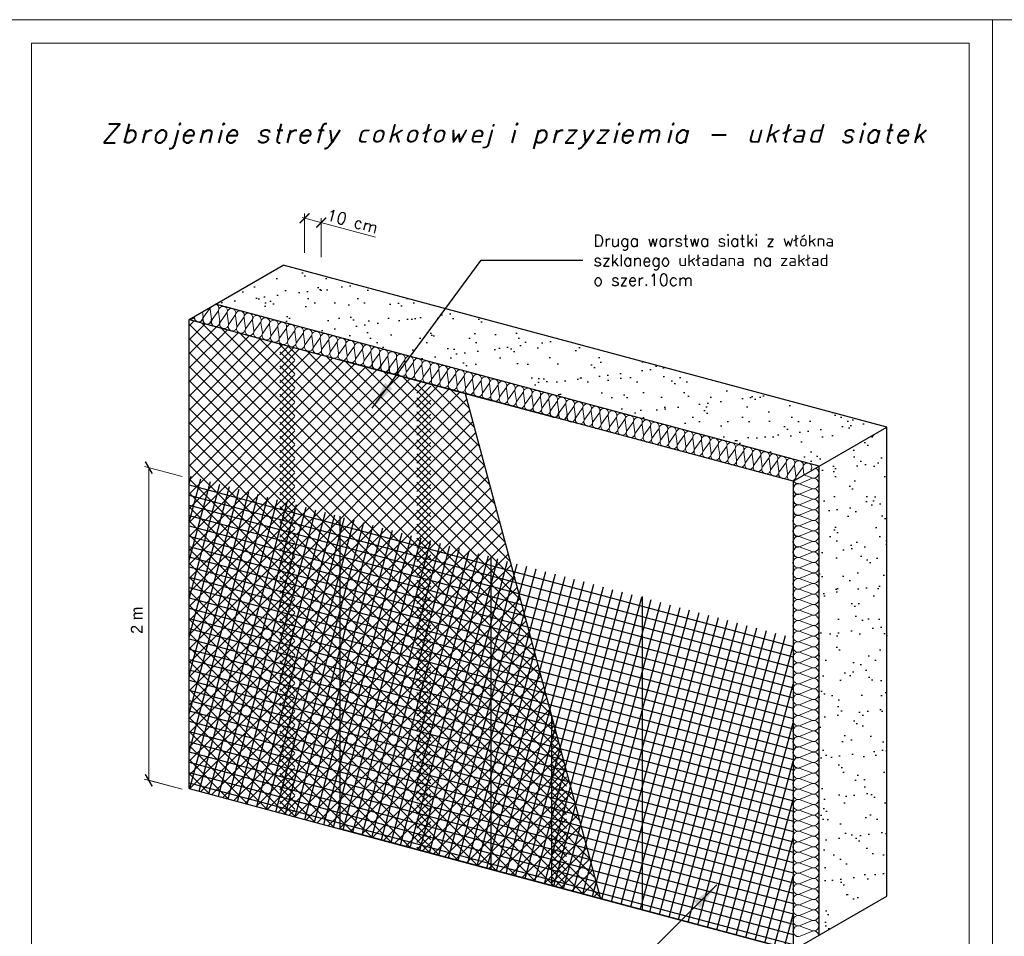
# Model space of a CAD drawing. Header units: millimetres. Extents: x 0 to 152651, y 46550 to 81081.
# Tile 69 of 109: x 139140 to 141240, y 56475 to 58430. Entities that reach past the tile are written whole.
import ezdxf

# ---------------------------------------------------------------- set-up
doc = ezdxf.new("R2010")
doc.units = ezdxf.units.MM
doc.layers.add('A-BUD-MA-MATERIALY', color=7, linetype='Continuous')
doc.layers.add('cienka', color=3, linetype='Continuous', lineweight=18)
doc.layers.add('linia', color=100, linetype='Continuous', lineweight=25)
doc.styles.add('ariel', font='arial.ttf', dxfattribs={"height": 35})
doc.styles.get("Standard").update_dxf_attribs({"font": 'GOTHIC.TTF'})
doc.styles.add('style1', font='simplex.shx')
doc.styles.add('tekst', font='segoeui.ttf', dxfattribs={"height": 20})
doc.dimstyles.new('ocieplenie', dxfattribs={"dimtxt": 40, "dimasz": 15, "dimexe": 10, "dimexo": 20, "dimgap": 6, "dimtad": 1, "dimdec": 0, "dimzin": 1, "dimtxsty": 'style1', "dimblk": 'SMALL', "dimcen": 50, "dimclrd": 8, "dimclre": 8, "dimclrt": 2, "dimadec": 0, "dimazin": 0, "dimtfac": 1, "dimtdec": 0, "dimtmove": 0, "dimatfit": 3, "dimfxl": 1, "dimarcsym": 0})
pattern_1 = [(37.5, (165168.573, 50498.5), (-2.13338, 65.2551), [0, -51.47733, 0, -57.57333, 0, -55.03333]), (7.5, (165168.57, 50498.5), (59.93644, 95.57668), [0, -27.77067, 0, -46.39733, 0, -17.78]), (327.5, (165126.917, 50498.5), (105.46565, 0.19162), [0, -16.93333, 0, -60.96, 0, -79.58667]), (317.5, (165126.92, 50498.5), (101.80753, 29.7239), [0, -8.46667, 0, -39.96267, 0, -45.72])]
pattern_2 = [(75, (165112.498, 50466.127), (-20.44543, 5.478336), []), (165, (165112.498, 50466.127), (-5.478336, -20.44543), [])]

# ---------------------------------------------------------------- blocks, each defined once
blk = doc.blocks.new('_ArchTick')
at = {"color": 0, "linetype": 'ByBlock', "const_width": 0.15}
blk.add_lwpolyline([(-0.5, -0.5), (0.5, 0.5)], dxfattribs=at)
blk = doc.blocks.new('_Small')
at = {"color": 0, "linetype": 'ByBlock', "lineweight": -2}
blk.add_circle((0, 0), 0.25, dxfattribs=at)

msp = doc.modelspace()

# ---------------------------------------------------------------- hatches: boundary and pattern name
at = {"true_color": 0x000000}
h = msp.add_hatch(dxfattribs=at)
h.set_pattern_fill('AR-SAND', color=18, scale=1.333333, style=0)
h.set_pattern_definition(pattern_1)
h.paths.add_polyline_path([(139702.232, 57906.206), (139557.894, 57822.872), (140040.857, 57693.463), (140330.635, 57615.817), (140845.795, 57477.78), (140990.133, 57561.114)])
h = msp.add_hatch(dxfattribs=at)
h.set_pattern_fill('NET', color=18, scale=6.666667, angle=315, style=0)
h.set_pattern_definition([(315, (162238.41, 51806.58), (14.967094, 14.967094), []), (45, (162238.41, 51806.58), (-14.967094, 14.967094), [])])
h.paths.add_polyline_path([(139727.202, 57730.107), (139501.82, 57790.498), (139501.82, 56790.498), (139727.202, 56730.107)])
h = msp.add_hatch(dxfattribs=at)
h.set_pattern_fill('AR-SAND', color=18, scale=1.333333, style=0)
h.set_pattern_definition(pattern_1)
h.paths.add_polyline_path([(140844.363, 56478.164), (140845.795, 56477.78), (140990.133, 56561.114), (140990.133, 57561.114), (140845.795, 57477.78)])
h = msp.add_hatch(dxfattribs=at)
h.set_pattern_fill('ANSI37', color=18, scale=6.666667, angle=30, style=0)
h.set_pattern_definition(pattern_2)
h.paths.add_polyline_path([(139823.795, 57370.891), (139501.82, 57457.164), (139501.82, 56790.498), (139823.795, 56704.225)])
h = msp.add_hatch(dxfattribs=at)
h.set_pattern_fill('ANSI37', color=18, scale=6.666667, angle=30, style=0)
h.set_pattern_definition(pattern_2)
h.paths.add_polyline_path([(140145.77, 57284.618), (139823.795, 57370.891), (139823.795, 56704.225), (140145.77, 56617.952)])
h = msp.add_hatch(dxfattribs=at)
h.set_pattern_fill('ANSI37', color=18, scale=6.666667, angle=30, style=0)
h.set_pattern_definition(pattern_2)
h.paths.add_polyline_path([(140467.746, 57198.345), (140145.77, 57284.618), (140145.77, 56617.952), (140467.746, 56531.679)])
h = msp.add_hatch(dxfattribs=at)
h.set_pattern_fill('ANSI37', color=18, scale=6.666667, angle=30, style=0)
h.set_pattern_definition(pattern_2)
h.paths.add_polyline_path([(140789.721, 57112.072), (140467.746, 57198.345), (140467.746, 56531.679), (140789.721, 56445.406)])

# ---------------------------------------------------------------- linework, layer by layer
at = {"color": 18, "lineweight": 0, "true_color": 0x000000}
for p, q in [((139743.122, 58007.689), (139898.893, 57965.951)), ((139748.042, 57932.635), (139748.046, 58016.15)), ((139783.273, 57923.196), (139783.277, 58006.71)), ((139545.37, 57813.223), (139532.592, 57795.33)), ((139531.403, 57795.998), (139529.941, 57806.734)), ((139549.472, 57791.156), (139546.559, 57812.556)), ((139563.439, 57808.382), (139550.662, 57790.488)), ((139567.542, 57786.314), (139564.629, 57807.714)), ((139581.509, 57803.54), (139568.732, 57785.646)), ((139585.612, 57781.472), (139582.699, 57802.872)), ((139599.579, 57798.698), (139586.801, 57780.805)), ((139603.681, 57776.631), (139600.768, 57798.03)), ((139617.648, 57793.856), (139604.871, 57775.963)), ((139621.751, 57771.789), (139618.838, 57793.188)), ((139635.718, 57789.015), (139622.941, 57771.121)), ((139639.821, 57766.947), (139636.908, 57788.347)), ((139639.821, 57766.947), (139636.908, 57788.347)), ((139653.788, 57784.173), (139641.01, 57766.279)), ((139653.788, 57784.173), (139641.01, 57766.279)), ((139657.891, 57762.105), (139654.977, 57783.505)), ((139657.891, 57762.105), (139654.977, 57783.505)), ((139671.857, 57779.331), (139659.08, 57761.438)), ((139663.858, 57776.468), (139663.858, 57776.468)), ((139675.96, 57757.264), (139673.047, 57778.663)), ((139689.927, 57774.489), (139677.15, 57756.596)), ((139694.03, 57752.422), (139691.117, 57773.821)), ((139707.997, 57769.648), (139695.219, 57751.754)), ((139712.1, 57747.58), (139709.186, 57768.98)), ((139726.067, 57764.806), (139713.289, 57746.912)), ((139730.169, 57742.738), (139727.256, 57764.138)), ((139744.136, 57759.964), (139731.359, 57742.07)), ((139748.239, 57737.897), (139745.326, 57759.296)), ((139762.206, 57755.122), (139749.429, 57737.229)), ((139766.309, 57733.055), (139763.395, 57754.454)), ((139780.276, 57750.281), (139767.498, 57732.387)), ((139780.276, 57750.281), (139767.498, 57732.387)), ((139784.378, 57728.213), (139781.465, 57749.613)), ((139798.345, 57745.439), (139785.568, 57727.545)), ((139802.448, 57723.371), (139799.535, 57744.771)), ((139816.415, 57740.597), (139803.638, 57722.703)), ((139820.518, 57718.53), (139817.605, 57739.929)), ((139834.485, 57735.755), (139821.707, 57717.862)), ((139838.587, 57713.688), (139835.674, 57735.087)), ((139852.554, 57730.913), (139839.777, 57713.02)), ((139856.657, 57708.846), (139853.744, 57730.246)), ((139855.928, 57723.727), (139855.928, 57723.727)), ((139870.624, 57726.072), (139857.847, 57708.178)), ((139874.727, 57704.004), (139871.463, 57725.498)), ((139888.343, 57721.324), (139875.566, 57703.43)), ((139892.446, 57699.256), (139889.533, 57720.656)), ((139906.413, 57716.482), (139893.636, 57698.589)), ((139906.413, 57716.482), (139893.636, 57698.589)), ((139910.516, 57694.415), (139907.603, 57715.814)), ((139924.483, 57711.64), (139911.705, 57693.747)), ((139928.585, 57689.573), (139925.672, 57710.972)), ((139942.552, 57706.799), (139929.775, 57688.905)), ((139946.655, 57684.731), (139943.742, 57706.131)), ((139960.622, 57701.957), (139947.845, 57684.063)), ((139964.725, 57679.889), (139961.812, 57701.289)), ((139978.692, 57697.115), (139965.914, 57679.221)), ((139982.795, 57675.048), (139979.881, 57696.447)), ((139996.762, 57692.273), (139983.984, 57674.38)), ((140000.864, 57670.206), (139997.951, 57691.605)), ((140014.831, 57687.432), (140002.054, 57669.538)), ((140018.934, 57665.364), (140016.021, 57686.764)), ((140018.934, 57665.364), (140016.021, 57686.764)), ((140032.901, 57682.59), (140020.124, 57664.696)), ((140032.901, 57682.59), (140020.124, 57664.696)), ((140037.004, 57660.522), (140034.09, 57681.922)), ((140037.004, 57660.522), (140034.09, 57681.922)), ((140050.971, 57677.748), (140038.193, 57659.854)), ((140042.971, 57674.885), (140042.971, 57674.885)), ((140055.073, 57655.681), (140052.16, 57677.08)), ((140069.04, 57672.906), (140056.263, 57655.013)), ((140073.143, 57650.839), (140070.23, 57672.238)), ((140087.11, 57668.064), (140074.333, 57650.171)), ((140091.213, 57645.997), (140088.3, 57667.397)), ((140105.18, 57663.223), (140092.402, 57645.329)), ((140109.282, 57641.155), (140106.369, 57662.555)), ((140123.249, 57658.381), (140110.472, 57640.487)), ((140127.352, 57636.314), (140124.439, 57657.713)), ((140141.319, 57653.539), (140128.542, 57635.646)), ((140145.422, 57631.472), (140142.509, 57652.871)), ((140159.389, 57648.697), (140146.611, 57630.804)), ((140159.389, 57648.697), (140146.611, 57630.804)), ((140163.492, 57626.63), (140160.578, 57648.03)), ((140177.458, 57643.856), (140164.681, 57625.962)), ((140181.561, 57621.788), (140178.648, 57643.188)), ((140195.528, 57639.014), (140182.751, 57621.12)), ((140199.631, 57616.946), (140196.718, 57638.346)), ((140213.598, 57634.172), (140200.82, 57616.279)), ((140217.701, 57612.105), (140214.787, 57633.504)), ((140231.668, 57629.33), (140218.89, 57611.437)), ((140235.77, 57607.263), (140232.857, 57628.663)), ((140235.77, 57607.263), (140232.857, 57628.663)), ((140249.737, 57624.489), (140236.96, 57606.595)), ((140249.737, 57624.489), (140236.96, 57606.595)), ((140235.392, 57622.05), (140235.392, 57622.05)), ((140253.84, 57602.421), (140250.927, 57623.821)), ((140253.84, 57602.421), (140250.927, 57623.821)), ((140267.807, 57619.647), (140255.03, 57601.753)), ((140267.807, 57619.647), (140255.03, 57601.753)), ((140271.91, 57597.579), (140268.996, 57618.979)), ((140285.877, 57614.805), (140273.099, 57596.912)), ((140285.877, 57614.805), (140273.099, 57596.912)), ((140289.979, 57592.738), (140287.066, 57614.137)), ((140303.946, 57609.963), (140291.169, 57592.07)), ((140308.049, 57587.896), (140305.136, 57609.296)), ((140322.016, 57605.122), (140309.239, 57587.228)), ((140326.119, 57583.054), (140323.206, 57604.454)), ((140340.086, 57600.28), (140327.308, 57582.386)), ((140344.188, 57578.212), (140341.275, 57599.612)), ((140358.155, 57595.438), (140345.378, 57577.545)), ((140362.258, 57573.371), (140359.345, 57594.77)), ((140376.225, 57590.596), (140363.448, 57572.703)), ((140380.328, 57568.529), (140377.415, 57589.928)), ((140394.295, 57585.755), (140381.517, 57567.861)), ((140398.398, 57563.687), (140395.484, 57585.087)), ((140398.398, 57563.687), (140395.484, 57585.087)), ((140412.364, 57580.913), (140399.587, 57563.019)), ((140412.364, 57580.913), (140399.587, 57563.019)), ((140416.467, 57558.845), (140413.554, 57580.245)), ((140416.467, 57558.845), (140413.554, 57580.245)), ((140430.434, 57576.071), (140417.657, 57558.178)), ((140422.435, 57573.208), (140422.435, 57573.208)), ((140434.537, 57554.004), (140431.624, 57575.403)), ((140448.504, 57571.229), (140435.726, 57553.336)), ((140452.607, 57549.162), (140449.693, 57570.561)), ((140466.574, 57566.388), (140453.796, 57548.494)), ((140470.676, 57544.32), (140467.763, 57565.72)), ((140484.643, 57561.546), (140471.866, 57543.652)), ((140488.746, 57539.478), (140485.833, 57560.878)), ((140502.713, 57556.704), (140489.936, 57538.81)), ((140506.816, 57534.637), (140503.902, 57556.036)), ((140520.783, 57551.862), (140508.005, 57533.969)), ((140524.885, 57529.795), (140521.972, 57551.194)), ((140538.852, 57547.02), (140526.075, 57529.127)), ((140538.852, 57547.02), (140526.075, 57529.127)), ((140542.955, 57524.953), (140540.042, 57546.353)), ((140556.922, 57542.179), (140544.145, 57524.285)), ((140561.025, 57520.111), (140558.112, 57541.511)), ((140574.992, 57537.337), (140562.214, 57519.443)), ((140579.094, 57515.27), (140576.181, 57536.669)), ((140593.061, 57532.495), (140580.284, 57514.602)), ((140597.164, 57510.428), (140594.251, 57531.827)), ((140611.131, 57527.653), (140598.354, 57509.76)), ((140615.234, 57505.586), (140612.321, 57526.986)), ((140629.201, 57522.812), (140616.423, 57504.918)), ((140633.304, 57500.744), (140630.39, 57522.144)), ((140633.304, 57500.744), (140630.39, 57522.144)), ((140647.27, 57517.97), (140634.493, 57500.076)), ((140647.27, 57517.97), (140634.493, 57500.076)), ((140651.373, 57495.902), (140648.46, 57517.302)), ((140665.34, 57513.128), (140652.563, 57495.235)), ((140669.443, 57491.061), (140666.53, 57512.46)), ((140683.41, 57508.286), (140670.632, 57490.393)), ((140687.513, 57486.219), (140684.599, 57507.619)), ((140701.48, 57503.445), (140688.702, 57485.551)), ((140701.48, 57503.445), (140688.702, 57485.551)), ((140705.582, 57481.377), (140702.669, 57502.777)), ((140719.549, 57498.603), (140706.772, 57480.709)), ((139486.893, 57455.435), (139406.225, 57477.054)), ((140723.652, 57476.535), (140720.739, 57497.935)), ((140737.619, 57493.761), (140724.842, 57475.868)), ((140741.722, 57471.694), (140738.808, 57493.093)), ((140755.689, 57488.919), (140742.911, 57471.026)), ((140759.791, 57466.852), (140756.878, 57488.251)), ((140773.758, 57484.078), (140760.981, 57466.184)), ((140777.861, 57462.01), (140774.948, 57483.41)), ((140791.828, 57479.236), (140779.051, 57461.342)), ((140795.931, 57457.168), (140793.018, 57478.568)), ((140795.931, 57457.168), (140793.018, 57478.568)), ((140822.278, 57490.947), (140822.278, 57490.947)), ((139415.639, 56807.856), (139415.672, 57474.523)), ((140809.898, 57474.394), (140797.12, 57456.5)), ((140809.898, 57474.394), (140797.12, 57456.501)), ((140813.105, 57458.906), (140811.087, 57473.726)), ((140829.56, 57452.627), (140812.982, 57458.836)), ((140829.56, 57430.179), (140804.851, 57439.432)), ((140829.56, 57430.179), (140804.851, 57439.432)), ((140805.256, 57441.018), (140829.155, 57451.041)), ((140829.56, 57407.73), (140804.851, 57416.983)), ((140805.256, 57418.57), (140829.155, 57428.593)), ((140829.56, 57385.282), (140804.851, 57394.535)), ((140829.56, 57385.282), (140804.851, 57394.535)), ((140805.255, 57396.121), (140829.155, 57406.144)), ((140805.256, 57396.121), (140829.155, 57406.144)), ((140822.278, 57401.153), (140822.278, 57401.153)), ((140829.56, 57362.833), (140804.851, 57372.086)), ((140805.255, 57373.673), (140829.155, 57383.696)), ((140805.255, 57351.224), (140829.155, 57361.247)), ((140829.56, 57340.385), (140804.851, 57349.638)), ((140829.56, 57340.385), (140804.851, 57349.638)), ((140805.255, 57328.775), (140829.155, 57338.799)), ((140829.56, 57317.936), (140804.851, 57327.189)), ((140805.255, 57306.327), (140829.155, 57316.35)), ((140829.56, 57295.488), (140804.851, 57304.741)), ((140805.255, 57283.878), (140829.155, 57293.901)), ((140829.56, 57273.039), (140804.851, 57282.292)), ((140805.255, 57261.43), (140829.155, 57271.453)), ((140829.56, 57250.591), (140804.851, 57259.844)), ((140805.255, 57238.981), (140829.155, 57249.004)), ((140829.56, 57228.142), (140804.851, 57237.395)), ((140805.255, 57216.533), (140829.155, 57226.556)), ((140829.56, 57205.693), (140804.851, 57214.946)), ((140805.255, 57194.084), (140829.155, 57204.107)), ((140805.256, 57194.084), (140829.155, 57204.107)), ((140829.56, 57183.245), (140804.851, 57192.498)), ((140829.56, 57183.245), (140804.851, 57192.498)), ((140829.56, 57160.796), (140804.851, 57170.049)), ((140805.255, 57171.636), (140829.155, 57181.659)), ((140805.255, 57171.636), (140829.155, 57181.659)), ((140823.757, 57169.179), (140823.757, 57169.179)), ((140829.56, 57138.348), (140804.851, 57147.601)), ((140805.255, 57149.187), (140829.155, 57159.21)), ((140829.56, 57115.899), (140804.851, 57125.152)), ((140805.255, 57126.739), (140829.155, 57136.762)), ((140829.56, 57093.451), (140804.851, 57102.704)), ((140805.255, 57104.29), (140829.155, 57114.313)), ((140829.56, 57071.002), (140804.851, 57080.255)), ((140805.255, 57081.841), (140829.155, 57091.864)), ((140829.56, 57048.554), (140804.851, 57057.807)), ((140805.255, 57059.393), (140829.155, 57069.416)), ((140805.255, 57036.944), (140829.155, 57046.967)), ((140829.56, 57026.105), (140804.851, 57035.358)), ((140829.56, 57026.105), (140804.851, 57035.358)), ((140805.255, 57014.496), (140829.155, 57024.519)), ((140829.56, 57003.657), (140804.851, 57012.91)), ((140805.255, 56992.047), (140829.155, 57002.07)), ((140829.56, 56981.208), (140804.851, 56990.461)), ((140805.255, 56969.599), (140829.155, 56979.622)), ((140829.56, 56958.759), (140804.851, 56968.012)), ((140805.255, 56947.15), (140829.155, 56957.173)), ((140805.255, 56947.15), (140829.155, 56957.173)), ((140822.278, 56952.182), (140822.278, 56952.182)), ((140829.56, 56936.311), (140804.851, 56945.564)), ((140829.56, 56936.311), (140804.851, 56945.564)), ((140805.255, 56924.702), (140829.155, 56934.725)), ((140805.255, 56924.702), (140829.155, 56934.725)), ((140829.56, 56913.862), (140804.851, 56923.115)), ((140829.56, 56913.862), (140804.851, 56923.115)), ((140805.255, 56902.253), (140829.155, 56912.276)), ((140805.255, 56902.253), (140829.155, 56912.276)), ((140829.56, 56891.414), (140804.851, 56900.667)), ((140829.56, 56891.414), (140804.851, 56900.667)), ((140829.56, 56891.414), (140804.851, 56900.667)), ((140805.255, 56879.804), (140829.155, 56889.828)), ((140829.56, 56868.965), (140804.851, 56878.218)), ((140829.56, 56846.517), (140804.851, 56855.77)), ((140805.255, 56857.356), (140829.155, 56867.379)), ((140829.56, 56824.068), (140804.851, 56833.321)), ((140805.255, 56834.907), (140829.155, 56844.93)), ((139486.861, 56788.769), (139406.193, 56810.388)), ((139486.893, 56788.76), (139415.638, 56807.857)), ((140829.56, 56801.62), (140804.851, 56810.873)), ((140805.255, 56812.459), (140829.155, 56822.482)), ((140829.56, 56779.171), (140804.851, 56788.424)), ((140805.255, 56790.01), (140829.155, 56800.033)), ((140829.56, 56756.723), (140804.851, 56765.975)), ((140805.255, 56767.562), (140829.155, 56777.585)), ((140829.56, 56734.274), (140804.851, 56743.527)), ((140829.56, 56734.274), (140804.851, 56743.527)), ((140805.255, 56745.113), (140829.155, 56755.136)), ((140805.256, 56745.113), (140829.155, 56755.136)), ((140829.56, 56711.825), (140804.851, 56721.078)), ((140805.255, 56722.665), (140829.155, 56732.688)), ((140805.255, 56722.665), (140829.155, 56732.688)), ((140805.255, 56700.216), (140829.155, 56710.239)), ((140823.757, 56720.208), (140823.757, 56720.208)), ((140829.56, 56689.377), (140804.851, 56698.63)), ((140805.255, 56677.768), (140829.155, 56687.791)), ((140829.56, 56666.928), (140804.851, 56676.181)), ((140805.255, 56655.319), (140829.155, 56665.342)), ((140829.56, 56644.48), (140804.851, 56653.733)), ((140805.255, 56632.87), (140829.155, 56642.894)), ((140829.56, 56622.031), (140804.851, 56631.284)), ((140805.255, 56610.422), (140829.155, 56620.445)), ((140829.56, 56599.583), (140804.851, 56608.836)), ((140805.255, 56587.973), (140829.155, 56597.996)), ((140829.56, 56577.134), (140804.851, 56586.387)), ((140829.56, 56577.134), (140804.851, 56586.387)), ((140805.255, 56565.525), (140829.155, 56575.548)), ((140829.56, 56554.686), (140804.851, 56563.939)), ((140805.255, 56543.076), (140829.155, 56553.099)), ((140829.56, 56532.237), (140804.851, 56541.49)), ((140829.56, 56509.789), (140804.851, 56519.041)), ((140805.255, 56520.628), (140829.155, 56530.651)), ((140829.56, 56487.34), (140804.851, 56496.593)), ((140805.255, 56498.179), (140829.155, 56508.202)), ((140805.255, 56475.731), (140829.155, 56485.754))]:
    msp.add_line(p, q, dxfattribs=at)
at = {"color": 18, "true_color": 0x000000}
for p, q in [((139501.82, 57790.498), (139702.232, 57906.206)), ((140990.133, 57561.114), (139702.232, 57906.206)), ((140845.795, 57477.78), (139557.894, 57822.872)), ((139501.82, 57790.498), (139984.783, 57661.088)), ((139501.82, 56790.498), (139501.82, 57790.498)), ((139695.005, 57715.305), (139713.483, 57733.783)), ((139711.986, 57734.184), (140016.98, 57429.19)), ((139695.005, 57685.37), (139737.091, 57727.457)), ((139695.005, 57721.231), (140016.98, 57399.255)), ((139695.005, 57655.436), (139760.7, 57721.131)), ((139695.005, 57625.502), (139784.308, 57714.805)), ((139695.005, 57595.568), (139807.916, 57708.479)), ((139752.877, 57723.227), (140016.98, 57459.124)), ((139793.768, 57712.27), (140016.98, 57489.058)), ((139695.005, 57565.634), (139831.525, 57702.153)), ((139695.005, 57535.699), (139855.133, 57695.828)), ((139695.005, 57691.296), (140016.98, 57369.321)), ((139695.005, 57505.765), (139878.741, 57689.502)), ((140789.721, 57445.406), (139823.795, 57704.225)), ((139823.795, 57704.225), (140145.77, 57617.952)), ((139834.659, 57701.314), (140016.98, 57518.992)), ((139875.549, 57690.357), (140016.98, 57548.926)), ((139695.005, 57475.831), (139902.35, 57683.176)), ((139695.005, 57445.897), (139925.958, 57676.85)), ((139695.005, 57415.963), (139949.566, 57670.524)), ((139916.44, 57679.4), (140016.98, 57578.861)), ((139957.331, 57668.444), (140016.98, 57608.795)), ((139695.005, 57386.029), (139973.175, 57664.198)), ((139695.005, 57661.362), (140016.98, 57339.387)), ((139695.005, 57356.094), (139996.783, 57657.873)), ((139695.005, 57326.16), (140016.98, 57648.135)), ((139984.783, 57661.088), (140274.56, 57583.442)), ((139987.369, 57633.492), (140008.587, 57654.71)), ((139987.369, 57653.372), (140120.911, 57519.83)), ((139987.369, 57603.558), (140032.196, 57648.384)), ((140018.667, 57652.009), (140109.955, 57560.721)), ((139695.005, 57631.428), (140016.98, 57309.453)), ((139987.369, 57573.624), (140055.804, 57642.058)), ((139987.369, 57543.689), (140079.412, 57635.732)), ((140059.558, 57641.052), (140098.998, 57601.612)), ((140090.663, 57632.717), (140379.339, 56555.367)), ((139695.005, 57296.226), (140016.98, 57618.201)), ((139987.369, 57623.438), (140131.868, 57478.94)), ((139987.369, 57513.755), (140093.975, 57620.36)), ((139695.005, 57601.494), (140016.98, 57279.519)), ((139695.005, 57266.292), (140016.98, 57588.267)), ((139987.369, 57483.821), (140100.3, 57596.752)), ((139987.369, 57593.504), (140142.825, 57438.049)), ((139695.005, 57571.56), (140016.98, 57249.584)), ((139987.369, 57453.887), (140106.626, 57573.144)), ((139987.369, 57563.57), (140153.781, 57397.158)), ((140789.721, 57445.406), (140990.133, 57561.114)), ((140990.133, 56561.114), (140990.133, 57561.114)), ((139695.005, 57236.358), (140016.98, 57558.333)), ((139695.005, 57541.626), (140016.98, 57219.65)), ((139987.369, 57423.953), (140112.952, 57549.535)), ((139695.005, 57206.423), (140016.98, 57528.399)), ((139987.369, 57533.636), (140164.738, 57356.267)), ((139987.369, 57394.018), (140119.278, 57525.927)), ((139695.005, 57511.691), (140016.98, 57189.716)), ((139695.005, 57176.489), (140016.98, 57498.465)), ((139987.369, 57503.702), (140175.695, 57315.376)), ((139987.369, 57364.084), (140125.604, 57502.318)), ((139695.005, 57481.757), (140016.98, 57159.782)), ((139987.369, 57334.15), (140131.93, 57478.71)), ((140845.795, 56477.78), (140845.795, 57477.78)), ((139695.005, 57146.555), (140016.98, 57468.53)), ((139987.369, 57473.767), (140186.651, 57274.485)), ((139695.005, 57451.823), (140016.98, 57129.848)), ((139695.005, 57116.621), (140016.98, 57438.596)), ((139987.369, 57304.216), (140138.255, 57455.102)), ((139987.369, 57443.833), (140197.608, 57233.594)), ((140789.721, 57445.406), (140789.721, 56445.406)), ((139695.005, 57421.889), (140016.98, 57099.914)), ((139987.369, 57274.282), (140144.581, 57431.493)), ((139695.005, 57086.687), (140016.98, 57408.662)), ((139987.369, 57413.899), (140208.565, 57192.704)), ((139987.369, 57244.347), (140150.907, 57407.885)), ((139695.005, 57391.955), (140016.98, 57069.979)), ((139695.005, 57056.752), (140016.98, 57378.728)), ((139987.369, 57214.413), (140157.233, 57384.277)), ((139987.369, 57383.965), (140219.521, 57151.813)), ((139695.005, 57362.02), (140016.98, 57040.045)), ((139823.795, 56704.225), (139823.795, 57370.891)), ((139987.369, 57184.479), (140163.559, 57360.668)), ((139987.369, 57354.031), (140230.478, 57110.922)), ((139695.005, 57026.818), (140016.98, 57348.794)), ((139695.005, 57332.086), (140016.98, 57010.111)), ((139987.369, 57154.545), (140169.885, 57337.06)), ((139695.005, 56996.884), (140016.98, 57318.859)), ((139987.369, 57324.096), (140241.435, 57070.031)), ((139987.369, 57124.611), (140176.21, 57313.452)), ((139695.005, 57302.152), (140016.98, 56980.177)), ((139695.005, 56966.95), (140016.98, 57288.925)), ((139987.369, 57294.162), (140252.392, 57029.14)), ((139987.369, 57094.677), (140182.536, 57289.843)), ((139695.005, 57272.218), (140016.98, 56950.243)), ((140145.77, 56617.952), (140145.77, 57284.618)), ((139695.005, 56937.016), (140016.98, 57258.991)), ((139987.369, 57064.742), (140188.862, 57266.235)), ((139987.369, 57264.228), (140263.348, 56988.249)), ((139695.005, 57242.284), (140016.98, 56920.308)), ((139695.005, 56907.082), (140016.98, 57229.057)), ((139987.369, 57034.808), (140195.188, 57242.627)), ((139987.369, 57234.294), (140274.305, 56947.358)), ((139695.005, 57212.349), (140016.98, 56890.374)), ((139987.369, 57004.874), (140201.514, 57219.018)), ((139987.369, 57204.36), (140285.262, 56906.468)), ((139695.005, 56877.147), (140016.98, 57199.123)), ((139987.369, 56974.94), (140207.84, 57195.41)), ((140467.746, 57199.699), (140467.746, 56531.679)), ((139695.005, 57182.415), (140016.98, 56860.44)), ((139695.005, 56847.213), (140016.98, 57169.188)), ((139987.369, 57174.425), (140296.218, 56865.577)), ((139987.369, 56945.006), (140214.165, 57171.802)), ((139695.005, 57152.481), (140016.98, 56830.506)), ((139987.369, 56915.071), (140220.491, 57148.193)), ((139987.369, 57144.491), (140306.758, 56825.103)), ((139695.005, 56817.279), (140016.98, 57139.254)), ((139695.005, 57122.547), (140016.98, 56800.572)), ((139987.369, 56885.137), (140226.817, 57124.585)), ((139695.005, 56787.345), (140016.98, 57109.32)), ((139987.369, 57114.557), (140306.758, 56795.169)), ((139987.369, 56855.203), (140233.143, 57100.977)), ((139695.005, 57092.613), (140016.98, 56770.637)), ((139695.005, 56757.411), (140016.98, 57079.386)), ((139987.369, 57084.623), (140306.758, 56765.234)), ((139695.005, 57062.679), (140016.98, 56740.703)), ((139987.369, 56825.269), (140239.469, 57077.368)), ((139703.883, 56736.355), (140016.98, 57049.452)), ((139987.369, 57054.689), (140306.758, 56735.3)), ((139987.369, 56795.335), (140245.795, 57053.76)), ((139695.005, 57032.744), (140016.98, 56710.769)), ((139727.492, 56730.029), (140016.98, 57019.518)), ((139987.369, 56765.4), (140252.121, 57030.152)), ((139987.369, 57024.755), (140306.758, 56705.366)), ((139695.005, 57002.81), (140016.98, 56680.835)), ((139987.369, 56735.466), (140258.446, 57006.543)), ((139987.369, 56994.82), (140306.758, 56675.432)), ((139751.1, 56723.703), (140016.98, 56989.583)), ((139987.369, 56705.532), (140264.772, 56982.935)), ((139695.005, 56972.876), (140014.849, 56653.032)), ((139774.708, 56717.377), (140016.98, 56959.649)), ((139987.369, 56964.886), (140306.758, 56645.498)), ((139987.369, 56675.598), (140271.098, 56959.326)), ((139695.005, 56942.942), (139973.958, 56663.989)), ((139987.369, 56934.952), (140306.758, 56615.564)), ((140000.096, 56658.39), (140277.424, 56935.718)), ((140274.56, 56946.405), (140274.56, 56583.442)), ((140274.56, 56932.136), (140279.783, 56926.913)), ((139695.005, 56913.008), (139933.067, 56674.945)), ((139798.317, 56711.052), (140016.98, 56929.715)), ((140023.704, 56652.064), (140283.75, 56912.11)), ((140274.56, 56917.887), (140280.587, 56923.914)), ((139821.925, 56704.726), (140016.98, 56899.781)), ((139987.369, 56905.018), (140306.758, 56585.629)), ((140274.56, 56902.202), (140290.74, 56886.022)), ((140274.56, 56887.953), (140286.913, 56900.306)), ((139695.005, 56883.073), (139892.176, 56685.902)), ((139845.533, 56698.4), (140016.98, 56869.847)), ((139987.369, 56875.084), (140278.72, 56583.733)), ((140047.312, 56645.738), (140290.076, 56888.501)), ((140274.56, 56858.019), (140293.238, 56876.697)), ((140274.56, 56872.267), (140301.697, 56845.131)), ((139695.005, 56853.139), (139851.286, 56696.859)), ((140070.921, 56639.412), (140296.401, 56864.893)), ((140274.56, 56828.085), (140299.564, 56853.089)), ((139869.142, 56692.074), (140016.98, 56839.912)), ((139987.369, 56845.149), (140237.83, 56594.689)), ((140094.529, 56633.087), (140302.727, 56841.285)), ((140274.56, 56842.333), (140312.653, 56804.24)), ((140274.56, 56798.151), (140305.89, 56829.481)), ((139695.005, 56823.205), (139810.395, 56707.815)), ((139892.75, 56685.748), (140016.98, 56809.978)), ((139987.369, 56815.215), (140196.939, 56605.646)), ((140118.137, 56626.761), (140306.758, 56815.381)), ((140274.56, 56812.399), (140323.61, 56763.35)), ((140274.56, 56768.217), (140312.216, 56805.872)), ((139501.82, 56790.498), (140145.77, 56617.952)), ((139501.82, 56790.498), (140145.77, 56617.952)), ((139695.005, 56793.271), (139769.504, 56718.772)), ((139987.369, 56785.281), (140156.048, 56616.603)), ((140141.746, 56620.435), (140306.758, 56785.447)), ((139695.005, 56763.337), (139728.613, 56729.729)), ((139916.358, 56679.422), (140016.98, 56780.044)), ((140274.56, 56782.465), (140334.567, 56722.459)), ((140274.56, 56738.282), (140318.542, 56782.264)), ((139939.967, 56673.096), (140016.98, 56750.11)), ((139987.369, 56755.347), (140115.157, 56627.559)), ((140165.354, 56614.109), (140306.758, 56755.513)), ((140274.56, 56708.348), (140324.868, 56758.655)), ((140274.56, 56752.531), (140345.523, 56681.568)), ((139987.369, 56725.413), (140074.266, 56638.516)), ((140188.962, 56607.783), (140306.758, 56725.579)), ((140274.56, 56678.414), (140331.194, 56735.047)), ((140274.56, 56722.597), (140356.48, 56640.677)), ((140788.288, 56445.789), (139823.795, 56704.225)), ((140789.721, 56445.406), (139823.795, 56704.225)), ((139963.575, 56666.771), (140016.98, 56720.176)), ((140274.56, 56648.48), (140337.519, 56711.439)), ((139987.183, 56660.445), (140016.98, 56690.241)), ((139987.369, 56695.478), (140033.375, 56649.473)), ((140212.571, 56601.457), (140306.758, 56695.644)), ((140274.56, 56692.662), (140367.437, 56599.786)), ((140274.56, 56618.546), (140343.845, 56687.83)), ((139987.369, 56665.544), (139992.484, 56660.429)), ((140010.792, 56654.119), (140016.98, 56660.307)), ((140236.179, 56595.132), (140306.758, 56665.71)), ((140274.56, 56588.611), (140350.171, 56664.222)), ((140274.56, 56662.728), (140382.867, 56554.422)), ((140294.092, 56578.209), (140356.497, 56640.614)), ((140145.77, 56617.952), (140467.746, 56531.679)), ((140259.788, 56588.806), (140306.758, 56635.776)), ((140274.56, 56632.794), (140341.976, 56565.378)), ((140317.7, 56571.883), (140362.823, 56617.005)), ((140274.56, 56602.86), (140301.085, 56576.335)), ((140283.396, 56582.48), (140306.758, 56605.842)), ((140341.309, 56565.557), (140369.149, 56593.397)), ((140364.917, 56559.231), (140375.474, 56569.789)), ((140789.721, 56445.406), (140990.133, 56561.114)), ((140467.746, 56531.679), (140789.721, 56445.406))]:
    msp.add_line(p, q, dxfattribs=at)
at = {"color": 18, "lineweight": 0, "true_color": 0x000000}
for centre, radius, start, end in [((139537.758, 57818.659), 9.354, 324.470237, 346.660892), ((139555.827, 57813.817), 9.354, 163.289485, 187.752216), ((139555.827, 57813.817), 9.354, 324.470237, 76.710515), ((139573.897, 57808.976), 9.354, 324.470237, 187.752216), ((139591.967, 57804.134), 9.354, 324.470237, 187.752216), ((139504.065, 57799.578), 9.354, 256.111227, 345), ((139610.036, 57799.292), 9.354, 324.470237, 187.752216), ((139628.106, 57794.45), 9.354, 324.470237, 187.752216), ((139646.176, 57789.608), 9.354, 324.470237, 187.752216), ((139646.176, 57789.608), 9.354, 324.470237, 187.752216), ((139664.245, 57784.767), 9.354, 324.470237, 187.752216), ((139576.344, 57780.211), 9.354, 144.470237, 7.752216), ((139594.413, 57775.369), 9.354, 144.470237, 7.752216), ((139612.483, 57770.527), 9.354, 144.470237, 7.752216), ((139630.553, 57765.685), 9.354, 144.470237, 7.752216), ((139682.315, 57779.925), 9.354, 324.470237, 187.752216), ((139700.385, 57775.083), 9.354, 324.470237, 187.752216), ((139718.454, 57770.241), 9.354, 324.470237, 187.752216), ((139736.524, 57765.4), 9.354, 324.470237, 187.752216), ((139648.622, 57760.844), 9.354, 144.470237, 7.752216), ((139648.622, 57760.844), 9.354, 144.470237, 7.752216), ((139666.692, 57756.002), 9.354, 144.470237, 7.752216), ((139684.762, 57751.16), 9.354, 144.470237, 7.752216), ((139702.832, 57746.318), 9.354, 144.470237, 7.752216), ((139754.594, 57760.558), 9.354, 324.470237, 187.752216), ((139772.664, 57755.716), 9.354, 324.470237, 187.752216), ((139772.664, 57755.716), 9.354, 324.470237, 187.752216), ((139790.733, 57750.874), 9.354, 324.470237, 187.752216), ((139808.803, 57746.033), 9.354, 324.470237, 187.752216), ((139826.873, 57741.191), 9.354, 324.470237, 187.752216), ((139720.901, 57741.477), 9.354, 144.470237, 7.752216), ((139738.971, 57736.635), 9.354, 144.470237, 7.752216), ((139757.041, 57731.793), 9.354, 144.470237, 7.752216), ((139775.11, 57726.951), 9.354, 144.470237, 7.752216), ((139844.942, 57736.349), 9.354, 324.470237, 187.752216), ((139863.012, 57731.507), 9.354, 324.470237, 187.752216), ((139880.731, 57726.759), 9.354, 324.470237, 187.752216), ((139898.801, 57721.918), 9.354, 324.470237, 187.752216), ((139898.801, 57721.918), 9.354, 324.470237, 187.752216), ((139793.18, 57722.11), 9.354, 144.470237, 7.752216), ((139811.25, 57717.268), 9.354, 144.470237, 7.752216), ((139829.319, 57712.426), 9.354, 144.470237, 7.752216), ((139847.389, 57707.584), 9.354, 144.470237, 7.752216), ((139865.459, 57702.743), 9.354, 144.470237, 7.752216), ((139916.871, 57717.076), 9.354, 324.470237, 187.752216), ((139934.94, 57712.234), 9.354, 324.470237, 187.752216), ((139953.01, 57707.393), 9.354, 324.470237, 187.752216), ((139971.08, 57702.551), 9.354, 324.470237, 187.752216), ((139883.178, 57697.995), 9.354, 144.470237, 7.752216), ((139989.149, 57697.709), 9.354, 324.470237, 187.752216), ((140007.219, 57692.867), 9.354, 324.470237, 187.752216), ((140025.289, 57688.025), 9.354, 324.470237, 187.752216), ((140025.289, 57688.025), 9.354, 324.470237, 187.752216), ((140043.359, 57683.184), 9.354, 324.470237, 187.752216), ((140061.428, 57678.342), 9.354, 324.470237, 187.752216), ((139955.457, 57678.628), 9.354, 144.470237, 7.752216), ((139973.526, 57673.786), 9.354, 144.470237, 7.752216), ((139991.596, 57668.944), 9.354, 144.470237, 7.752216), ((140009.666, 57664.102), 9.354, 144.470237, 7.752216), ((140079.498, 57673.5), 9.354, 324.470237, 187.752216), ((140097.568, 57668.658), 9.354, 324.470237, 187.752216), ((140115.637, 57663.817), 9.354, 324.470237, 187.752216), ((140133.707, 57658.975), 9.354, 324.470237, 187.752216), ((140027.736, 57659.261), 9.354, 144.470237, 7.752216), ((140027.736, 57659.261), 9.354, 144.470237, 7.752216), ((140045.805, 57654.419), 9.354, 144.470237, 7.752216), ((140063.875, 57649.577), 9.354, 144.470237, 7.752216), ((140081.945, 57644.735), 9.354, 144.470237, 7.752216), ((140100.014, 57639.894), 9.354, 144.470237, 7.752216), ((140151.777, 57654.133), 9.354, 324.470237, 187.752216), ((140151.777, 57654.133), 9.354, 324.470237, 187.752216), ((140169.846, 57649.291), 9.354, 324.470237, 187.752216), ((140187.916, 57644.45), 9.354, 324.470237, 187.752216), ((140205.986, 57639.608), 9.354, 324.470237, 187.752216), ((140118.084, 57635.052), 9.354, 144.470237, 7.752216), ((140136.154, 57630.21), 9.354, 144.470237, 7.752216), ((140154.223, 57625.368), 9.354, 144.470237, 7.752216), ((140172.293, 57620.527), 9.354, 144.470237, 7.752216), ((140224.055, 57634.766), 9.354, 324.470237, 187.752216), ((140242.125, 57629.924), 9.354, 324.470237, 187.752216), ((140242.125, 57629.924), 9.354, 324.470237, 187.752216), ((140260.195, 57625.082), 9.354, 324.470237, 187.752216), ((140278.265, 57620.241), 9.354, 324.470237, 187.752216), ((140278.265, 57620.241), 9.354, 324.470237, 187.752216), ((140296.334, 57615.399), 9.354, 324.470237, 187.752216), ((140190.363, 57615.685), 9.354, 144.470237, 7.752216), ((140208.433, 57610.843), 9.354, 144.470237, 7.752216), ((140226.502, 57606.001), 9.354, 144.470237, 7.752216), ((140244.572, 57601.16), 9.354, 144.470237, 7.752216), ((140314.404, 57610.557), 9.354, 324.470237, 187.752216), ((140332.474, 57605.716), 9.354, 324.470237, 187.752216), ((140350.543, 57600.874), 9.354, 324.470237, 187.752216), ((140368.613, 57596.032), 9.354, 324.470237, 187.752216), ((140262.642, 57596.318), 9.354, 144.470237, 7.752216), ((140262.642, 57596.318), 9.354, 144.470237, 7.752216), ((140334.92, 57576.951), 9.354, 144.470237, 7.752216), ((140386.683, 57591.19), 9.354, 324.470237, 187.752216), ((140404.752, 57586.348), 9.354, 324.470237, 187.752216), ((140404.752, 57586.348), 9.354, 324.470237, 187.752216), ((140422.822, 57581.507), 9.354, 324.470237, 187.752216), ((140440.892, 57576.665), 9.354, 324.470237, 187.752216), ((140352.99, 57572.109), 9.354, 144.470237, 7.752216), ((140371.06, 57567.267), 9.354, 144.470237, 7.752216), ((140389.129, 57562.425), 9.354, 144.470237, 7.752216), ((140407.199, 57557.584), 9.354, 144.470237, 7.752216), ((140407.199, 57557.584), 9.354, 144.470237, 7.752216), ((140458.962, 57571.823), 9.354, 324.470237, 187.752216), ((140477.031, 57566.981), 9.354, 324.470237, 187.752216), ((140495.101, 57562.14), 9.354, 324.470237, 187.752216), ((140513.171, 57557.298), 9.354, 324.470237, 187.752216), ((140531.24, 57552.456), 9.354, 324.470237, 187.752216), ((140531.24, 57552.456), 9.354, 324.470237, 187.752216), ((140425.269, 57552.742), 9.354, 144.470237, 7.752216), ((140443.339, 57547.9), 9.354, 144.470237, 7.752216), ((140461.408, 57543.058), 9.354, 144.470237, 7.752216), ((140479.478, 57538.217), 9.354, 144.470237, 7.752216), ((140549.31, 57547.614), 9.354, 324.470237, 187.752216), ((140567.38, 57542.773), 9.354, 324.470237, 187.752216), ((140585.449, 57537.931), 9.354, 324.470237, 187.752216), ((140603.519, 57533.089), 9.354, 324.470237, 187.752216), ((140497.548, 57533.375), 9.354, 144.470237, 7.752216), ((140515.617, 57528.533), 9.354, 144.470237, 7.752216), ((140533.687, 57523.691), 9.354, 144.470237, 7.752216), ((140533.687, 57523.691), 9.354, 144.470237, 227.70654), ((140551.757, 57518.85), 9.354, 144.470237, 7.752216), ((140569.826, 57514.008), 9.354, 144.470237, 7.752216), ((140621.589, 57528.247), 9.354, 324.470237, 187.752216), ((140639.658, 57523.406), 9.354, 324.470237, 187.752216), ((140657.728, 57518.564), 9.354, 324.470237, 187.752216), ((140675.798, 57513.722), 9.354, 324.470237, 187.752216), ((140587.896, 57509.166), 9.354, 144.470237, 7.752216), ((140605.966, 57504.324), 9.354, 144.470237, 7.752216), ((140624.035, 57499.483), 9.354, 144.470237, 7.752216), ((140642.105, 57494.641), 9.354, 144.470237, 7.752216), ((140642.105, 57494.641), 9.354, 144.470237, 7.752216), ((140693.867, 57508.88), 9.354, 324.470237, 187.752216), ((140693.867, 57508.88), 9.354, 324.470237, 187.752216), ((140711.937, 57504.038), 9.354, 324.470237, 187.752216), ((140730.007, 57499.197), 9.354, 324.470237, 187.752216), ((140748.077, 57494.355), 9.354, 324.470237, 187.752216), ((140766.146, 57489.513), 9.354, 324.470237, 187.752216), ((140660.175, 57489.799), 9.354, 144.470237, 7.752216), ((140678.245, 57484.957), 9.354, 144.470237, 7.752216), ((140696.314, 57480.115), 9.354, 144.470237, 7.752216), ((140714.384, 57475.274), 9.354, 144.470237, 7.752216), ((140784.216, 57484.671), 9.354, 324.470237, 187.752216), ((140802.286, 57479.829), 9.354, 324.470237, 187.752216), ((140820.355, 57474.988), 9.354, 324.470237, 187.752216), ((140732.454, 57470.432), 9.354, 144.470237, 7.752216), ((140750.523, 57465.59), 9.354, 144.470237, 7.752216), ((140768.593, 57460.748), 9.354, 144.470237, 7.752216), ((140786.663, 57455.907), 9.354, 144.470237, 7.752216), ((140804.732, 57451.065), 9.354, 144.470237, 193.831304), ((140833.496, 57463.139), 11.224, 249.470237, 65.576905), ((140800.915, 57451.369), 11.224, 207.792024, 292.752216), ((140833.496, 57440.69), 11.224, 249.470237, 112.752216), ((140833.496, 57440.69), 11.224, 249.470237, 112.752216), ((140833.496, 57418.242), 11.224, 249.470237, 112.752216), ((140833.496, 57395.793), 11.224, 249.470237, 112.752216), ((140833.496, 57395.793), 11.224, 249.470237, 112.752216), ((140800.914, 57361.575), 11.224, 69.470237, 292.752216), ((140833.496, 57373.345), 11.224, 249.470237, 112.752216), ((140833.496, 57350.896), 11.224, 249.470237, 112.752216), ((140833.496, 57350.896), 11.224, 249.470237, 112.752216), ((140833.496, 57328.448), 11.224, 249.470237, 112.752216), ((140833.496, 57305.999), 11.224, 249.470237, 112.752216), ((140833.496, 57283.551), 11.224, 33.706407, 112.752216), ((140833.496, 57283.551), 11.224, 249.470237, 112.752216), ((140800.914, 57271.781), 11.224, 69.470237, 292.752216), ((140833.496, 57261.102), 11.224, 249.470237, 112.752216), ((140833.496, 57283.551), 11.224, 249.470237, 315.842411), ((140800.914, 57249.332), 11.224, 69.470237, 292.752216), ((140833.496, 57238.653), 11.224, 249.470237, 112.752216), ((140800.914, 57226.884), 11.224, 69.470237, 292.752216), ((140833.496, 57216.205), 11.224, 249.470237, 112.752216), ((140800.914, 57204.435), 11.224, 69.470237, 292.752216), ((140833.496, 57193.756), 11.224, 249.470237, 112.752216), ((140833.496, 57193.756), 11.224, 249.470237, 112.752216), ((140800.914, 57181.986), 11.224, 69.470237, 292.752216), ((140800.914, 57181.986), 11.224, 69.470237, 292.752216), ((140800.914, 57159.538), 11.224, 69.470237, 292.752216), ((140833.496, 57171.308), 11.224, 249.470237, 112.752216), ((140833.496, 57171.308), 11.224, 356.961022, 112.752216), ((140800.914, 57137.089), 11.224, 69.470237, 292.752216), ((140833.496, 57148.859), 11.224, 249.470237, 112.752216), ((140800.914, 57114.641), 11.224, 69.470237, 292.752216), ((140833.496, 57126.411), 11.224, 249.470237, 112.752216), ((140833.496, 57126.411), 11.224, 33.706407, 112.752216), ((140800.914, 57092.192), 11.224, 69.470237, 292.752216), ((140833.496, 57103.962), 11.224, 249.470237, 112.752216), ((140833.496, 57126.411), 11.224, 249.470237, 315.842411), ((140800.914, 57069.744), 11.224, 69.470237, 292.752216), ((140833.496, 57081.514), 11.224, 249.470237, 112.752216), ((140800.914, 57047.295), 11.224, 69.470237, 292.752216), ((140833.496, 57059.065), 11.224, 249.470237, 112.752216), ((140800.914, 57024.847), 11.224, 69.470237, 292.752216), ((140833.496, 57036.617), 11.224, 249.470237, 112.752216), ((140833.496, 57036.617), 11.224, 249.470237, 112.752216), ((140833.496, 57014.168), 11.224, 249.470237, 112.752216), ((140800.914, 57002.398), 11.224, 69.470237, 292.752216), ((140833.496, 56991.719), 11.224, 249.470237, 112.752216), ((140800.914, 56979.95), 11.224, 69.470237, 292.752216), ((140833.496, 56969.271), 11.224, 33.706407, 112.752216), ((140833.496, 56969.271), 11.224, 249.470237, 112.752216), ((140800.914, 56957.501), 11.224, 69.470237, 292.752216), ((140833.496, 56946.822), 11.224, 249.470237, 112.752216), ((140833.496, 56946.822), 11.224, 249.470237, 112.752216), ((140833.496, 56969.271), 11.224, 249.470237, 315.842411), ((140800.914, 56935.052), 11.224, 69.470237, 292.752216), ((140833.496, 56924.374), 11.224, 249.470237, 112.752216), ((140833.496, 56924.374), 11.224, 249.470237, 112.752216), ((140800.914, 56912.604), 11.224, 69.470237, 292.752216), ((140800.914, 56912.604), 11.224, 69.470237, 292.752216), ((140833.496, 56901.925), 11.224, 249.470237, 112.752216), ((140833.496, 56901.925), 11.224, 249.470237, 112.752216), ((140833.496, 56901.925), 11.224, 346.466187, 112.752216), ((140800.914, 56890.155), 11.224, 69.470237, 292.752216), ((140833.496, 56879.477), 11.224, 249.470237, 112.752216), ((140833.496, 56857.028), 11.224, 249.470237, 112.752216), ((140800.914, 56822.81), 11.224, 69.470237, 292.752216), ((140833.496, 56834.58), 11.224, 33.706407, 112.752216), ((140833.496, 56834.58), 11.224, 249.470237, 112.752216), ((140833.496, 56834.58), 11.224, 249.470237, 315.842411), ((140800.914, 56800.361), 11.224, 69.470237, 292.752216), ((140833.496, 56812.131), 11.224, 249.470237, 112.752216), ((140800.914, 56777.913), 11.224, 69.470237, 292.752216), ((140833.496, 56789.683), 11.224, 249.470237, 112.752216), ((140800.914, 56755.464), 11.224, 69.470237, 292.752216), ((140833.496, 56767.234), 11.224, 249.470237, 112.752216), ((140800.914, 56733.016), 11.224, 69.470237, 292.752216), ((140800.914, 56733.016), 11.224, 69.470237, 292.752216), ((140833.496, 56744.785), 11.224, 249.470237, 112.752216), ((140833.496, 56744.785), 11.224, 249.470237, 112.752216), ((140800.914, 56710.567), 11.224, 69.470237, 292.752216), ((140833.496, 56722.337), 11.224, 249.470237, 112.752216), ((140833.496, 56722.337), 11.224, 356.961022, 112.752216), ((140833.496, 56699.888), 11.224, 249.470237, 112.752216), ((140800.914, 56688.118), 11.224, 69.470237, 292.752216), ((140833.496, 56677.44), 11.224, 249.470237, 112.752216), ((140833.496, 56677.44), 11.224, 33.706407, 112.752216), ((140800.914, 56665.67), 11.224, 69.470237, 292.752216), ((140833.496, 56654.991), 11.224, 249.470237, 112.752216), ((140833.496, 56677.44), 11.224, 249.470237, 315.842411), ((140800.914, 56643.221), 11.224, 69.470237, 292.752216), ((140833.496, 56632.543), 11.224, 249.470237, 112.752216), ((140800.914, 56620.773), 11.224, 69.470237, 292.752216), ((140833.496, 56610.094), 11.224, 249.470237, 112.752216), ((140800.914, 56598.324), 11.224, 69.470237, 292.752216), ((140833.496, 56587.646), 11.224, 249.470237, 112.752216), ((140833.496, 56587.646), 11.224, 249.470237, 112.752216), ((140800.914, 56575.876), 11.224, 69.470237, 292.752216), ((140833.496, 56565.197), 11.224, 249.470237, 112.752216), ((140800.914, 56553.427), 11.224, 69.470237, 292.752216), ((140833.496, 56542.748), 11.224, 249.470237, 112.752216), ((140800.914, 56530.979), 11.224, 69.470237, 292.752216), ((140800.914, 56508.53), 11.224, 69.470237, 292.752216), ((140833.496, 56520.3), 11.224, 33.706407, 112.752216), ((140833.496, 56520.3), 11.224, 249.470237, 112.752216), ((140833.496, 56520.3), 11.224, 249.470237, 315.842411), ((140800.914, 56486.082), 11.224, 69.470237, 292.752216), ((140833.496, 56497.851), 11.224, 249.470237, 112.752216), ((140833.496, 56475.403), 11.224, 8.626033, 112.752216)]:
    msp.add_arc(centre, radius, start, end, dxfattribs=at)
at = {"layer": 'A-BUD-MA-MATERIALY', "color": 18, "true_color": 0x000000}
for centre, radius, start, end in [((139522.135, 57794.736), 9.354, 166.090078, 7.752216), ((139540.204, 57789.894), 9.354, 144.470237, 7.752216), ((139558.274, 57785.052), 9.354, 144.470237, 7.752216), ((139901.248, 57693.153), 9.354, 144.470237, 7.752216), ((139919.317, 57688.311), 9.354, 144.470237, 7.752216), ((139937.387, 57683.469), 9.354, 144.470237, 7.752216), ((140280.711, 57591.476), 9.354, 144.470237, 7.752216), ((140298.781, 57586.634), 9.354, 144.470237, 7.752216), ((140316.851, 57581.792), 9.354, 144.470237, 7.752216), ((140800.915, 57428.92), 11.224, 69.470237, 292.752216), ((140800.915, 57406.472), 11.224, 69.470237, 292.752216), ((140800.915, 57384.023), 11.224, 69.470237, 292.752216), ((140800.914, 57339.126), 11.224, 69.470237, 292.752216), ((140800.914, 57316.678), 11.224, 69.470237, 292.752216), ((140800.914, 57294.229), 11.224, 69.470237, 292.752216), ((140800.914, 56890.155), 11.224, 69.470237, 292.752216), ((140800.914, 56867.707), 11.224, 69.470237, 292.752216), ((140800.914, 56845.258), 11.224, 69.470237, 292.752216)]:
    msp.add_arc(centre, radius, start, end, dxfattribs=at)
at = {"layer": 'cienka', "color": 18, "true_color": 0x000000}
for p, q in [((139115.372, 58429.514), (141215.372, 58429.514)), ((141215.372, 58429.514), (141215.372, 55459.514)), ((141215.372, 55459.514), (141215.372, 58429.514)), ((141215.372, 58429.514), (143315.372, 58429.514)), ((141215.372, 55459.514), (141215.372, 58429.514)), ((139165.372, 55509.514), (139165.372, 58379.514)), ((139165.372, 58379.514), (141165.372, 58379.514)), ((139165.372, 55509.514), (139165.372, 58379.514)), ((141165.372, 58379.514), (141165.372, 55509.514))]:
    msp.add_line(p, q, dxfattribs=at)
at = {"layer": 'linia', "color": 18, "lineweight": 0, "true_color": 0x000000}
for p, q in [((139595.571, 57813.001), (139595.571, 57813.001)), ((139686.937, 57788.687), (139686.937, 57788.687)), ((139688.287, 57787.372), (139688.287, 57787.372)), ((139722.058, 57779.108), (139722.058, 57779.108)), ((139848.546, 57745.216), (139848.546, 57745.216)), ((139974.684, 57711.418), (139974.684, 57711.418)), ((140066.05, 57687.104), (140066.05, 57687.104)), ((140067.4, 57685.789), (140067.4, 57685.789)), ((140101.172, 57677.525), (140101.172, 57677.525)), ((140227.659, 57643.633), (140227.659, 57643.633)), ((140354.147, 57609.741), (140354.147, 57609.741)), ((140445.514, 57585.427), (140445.514, 57585.427)), ((140446.864, 57584.112), (140446.864, 57584.112)), ((140480.635, 57575.848), (140480.635, 57575.848)), ((140607.123, 57541.956), (140607.123, 57541.956)), ((140643.262, 57532.273), (140643.262, 57532.273)), ((140769.75, 57498.38), (140769.75, 57498.38)), ((140844.893, 57259.679), (140844.893, 57259.679)), ((140843.982, 57144.25), (140843.982, 57144.25)), ((140845.088, 57146.223), (140845.088, 57146.223)), ((140844.893, 57102.539), (140844.893, 57102.539)), ((140844.893, 56945.399), (140844.893, 56945.399)), ((140844.893, 56810.708), (140844.893, 56810.708)), ((140843.982, 56695.279), (140843.982, 56695.279)), ((140845.088, 56697.252), (140845.088, 56697.252)), ((140844.893, 56653.568), (140844.893, 56653.568)), ((140844.893, 56496.428), (140844.893, 56496.428))]:
    msp.add_line(p, q, dxfattribs=at)

# ---------------------------------------------------------------- block references
at = {"color": 18, "lineweight": 0, "true_color": 0x000000}
for p, xscale, yscale, zscale, rotation in [((139748.046, 58006.371), 21.00000000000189, 21.00000000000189, 21.00000000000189, 359.9970914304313), ((139783.278, 57996.931), 21.00000000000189, 21.00000000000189, 21.00000000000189, 359.9970914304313), ((139415.672, 57474.523), 20.99999999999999, 20.99999999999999, 20.99999999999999, 74.99709143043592), ((139415.641, 56807.855), 20.99999999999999, 20.99999999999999, 20.99999999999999, 74.99709143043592), ((139415.639, 56807.857), 7.000000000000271, 7.000000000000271, 7.000000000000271, 74.99709143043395), ((139415.638, 56807.857), 2.333333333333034, 2.333333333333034, 2.333333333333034, 269.9970914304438)]:
    msp.add_blockref('_ArchTick', p, dxfattribs=dict(at, xscale=xscale, yscale=yscale, zscale=zscale, rotation=rotation))

# ---------------------------------------------------------------- texts
at = {"color": 18, "true_color": 0x000000, "char_height": 25, "attachment_point": 5, "style": 'ariel'}
for s, insert, rotation in [('{\\Fromans|c0;10 cm}', (139849.903, 57999.834), 344.997091), ('2 m', (139389.987, 57149.009), 89.997091)]:
    msp.add_mtext(s, dxfattribs=dict(at, insert=insert, rotation=rotation))
at = {"color": 18, "true_color": 0x000000, "insert": (140364.097, 57970.757), "char_height": 25, "width": 668.25021, "attachment_point": 1}
msp.add_mtext('{\\Fromans|c0;Druga warstwa siatki z włókna szklanego układana na zakład \\Fromans|c238;^J\\Fromans|c0;o szer.10cm}', dxfattribs=at)
at = {"layer": 'cienka', "color": 18, "linetype": 'Continuous', "true_color": 0x000000, "insert": (139172.783, 58207.198), "char_height": 40, "width": 1997.32996, "attachment_point": 1, "style": 'tekst'}
msp.add_mtext('\\A1;\\pxi1.23175,qc;{\\Fromans|c238;\\Q15;\\T1.2;Zbrojenie strefy cokołowej i przyziemia - układ siatek}', dxfattribs=at)

# ---------------------------------------------------------------- leaders
at = {"color": 18, "lineweight": 0, "true_color": 0x000000}
for points, override in [([(139892.083, 57600.971), (140124.272, 57917.051), (140341.457, 57917.051)], {"dimasz": 60, "dimgap": 6, "dimtad": 0}), ([(140627.246, 56585.109), (140423.995, 56381.858), (140375.427, 56381.858)], {"dimasz": 60, "dimtad": 0})]:
    msp.add_leader(points, dimstyle='ocieplenie', override=override, dxfattribs=at)

doc.saveas('drawing.dxf')
